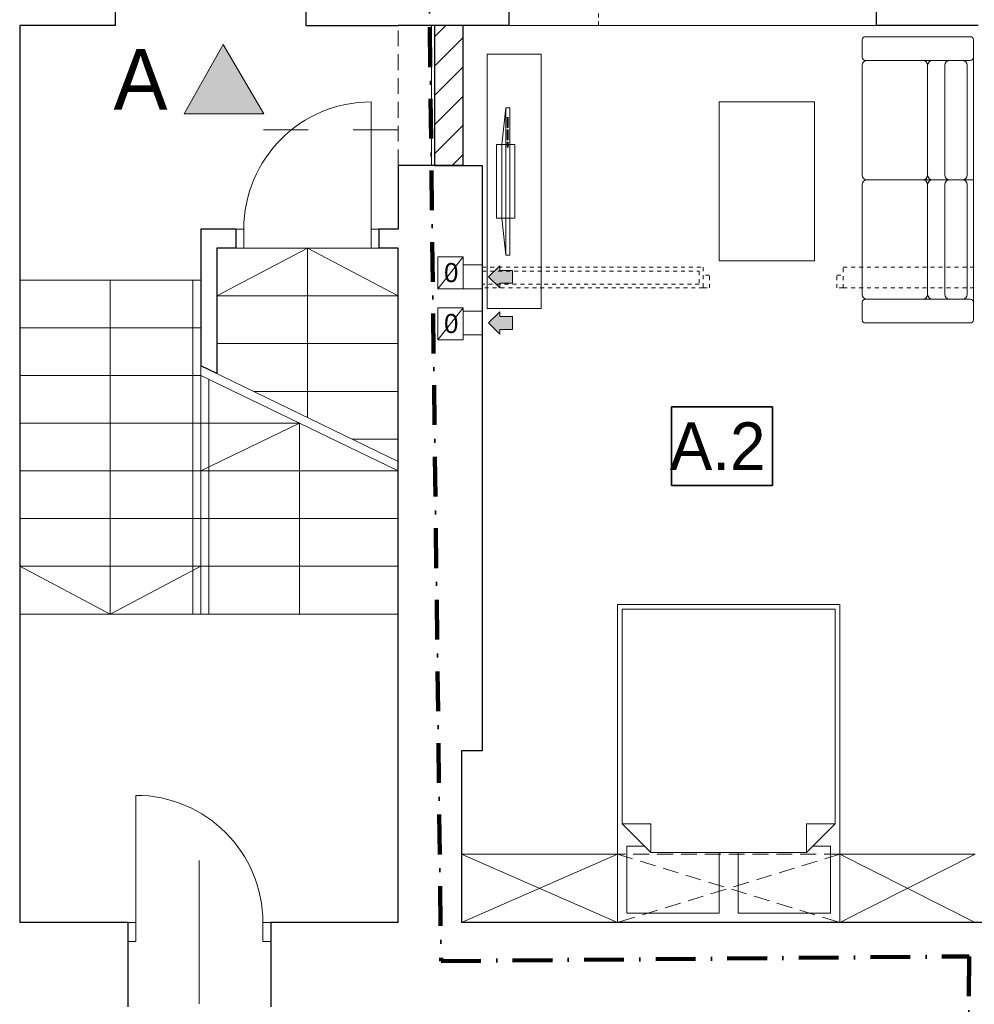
# Model space of a CAD drawing. Extents: x -220425 to -93252, y -20065 to 80294.
# Tile 78 of 103: x -129702 to -123697, y -3929 to 2262. Entities that reach past the tile are written whole.
import ezdxf

# ---------------------------------------------------------------- set-up
doc = ezdxf.new("R2010")
doc.units = 0
doc.header["$MEASUREMENT"] = 0
for name, pattern in [('Dashed', [564.444447, 282.222223, -282.222223]), ('Hidden Line', [50, 25, -25]), ('Krawędzie ukryte', [150, 100, -50]), ('Kreski i kropki', [450, 250, -100, 0, -100])]:
    doc.linetypes.add(name, pattern=pattern)
for name, color, linetype, lineweight in [('Arch kominy_Nr_Pióra__1', 7, 'Continuous', 25), ('Arch kominy_Nr_Pióra__10', 134, 'Continuous', 18), ('Arch kominy_Nr_Pióra__21', 7, 'Continuous', 9), ('Arch opisy_Nr_Pióra__21', 7, 'Continuous', 9), ('Arch ściany nośne_Nr_Pióra__21', 7, 'Continuous', 9), ('Arch ściany nośne_Nr_Pióra__27', 7, 'Continuous', 30), ('INWENT KONST. DREWNIANA_Nr_Pióra__20', 1, 'Continuous', 100), ('INWENT OPISY_Nr_Pióra__21', 7, 'Continuous', 9), ('INWENT OPISY_Nr_Pióra__41', 7, 'Continuous', 15), ('INWENT. DRZWI_Nr_Pióra__101', 8, 'Continuous', 13), ('INWENT. DRZWI_Nr_Pióra__5', 7, 'Continuous', 13), ('INWENT.ŚCIANY_Nr_Pióra__1', 7, 'Continuous', 25), ('INWENT.ŚCIANY_Nr_Pióra__101', 8, 'Continuous', 13), ('INWENT.ŚCIANY_Nr_Pióra__5', 7, 'Continuous', 13), ('Istniejące kominy_Nr_Pióra__5', 7, 'Continuous', 13), ('Istniejące schody_Nr_Pióra__5', 7, 'Continuous', 13), ('PODKŁAD', 252, 'Continuous', 35)]:
    doc.layers.add(name, color=color, linetype=linetype, lineweight=lineweight)
doc.layers.add('Arch okna_Nr_Pióra__4', color=7, linetype='Continuous', lineweight=9, true_color=0x029e21)
doc.layers.add('Arch wyposazenie_Nr_Pióra__9', color=7, linetype='Continuous', lineweight=13, true_color=0x3dad99)
doc.styles.add('GENERATED_STYLE_4', font='txt')
doc.styles.add('GENERATED_STYLE_6', font='txt')

# ---------------------------------------------------------------- blocks, each defined once
blk = doc.blocks.new('parter')
at = {"layer": 'Arch ściany nośne_Nr_Pióra__21', "linetype": 'Continuous'}
h = blk.add_hatch(dxfattribs=at)
h.set_pattern_fill('Common_Brick', color=252, style=0, pattern_type=2)
h.set_pattern_definition([(45, (0, 0), (-91.92388, 91.92388), [])])
h.paths.add_polyline_path([(-190772.4, 1344.9), (-190772.4, 2224.9), (-190952.4, 2224.9), (-190952.4, 1344.9)], flags=0)
at = {"color": 252}
for p, q in [((-189462.1, -667.1), (-189462.1, -172.9)), ((-189462.1, -172.9), (-188826.8, -172.9)), ((-188826.8, -172.9), (-188826.8, -667.1)), ((-188826.8, -667.1), (-189462.1, -667.1))]:
    blk.add_line(p, q, dxfattribs=at)
at = {"layer": 'Arch kominy_Nr_Pióra__1', "color": 252, "linetype": 'Continuous'}
for points in [[(-190542.4, 574.9), (-190612.4, 644.9), (-190542.4, 714.9)], [(-190462.4, 604.9), (-190542.4, 684.9), (-190462.4, 684.9)], [(-190542.4, 604.9), (-190542.4, 684.9), (-190462.4, 604.9)], [(-190542.4, 284.9), (-190612.4, 354.9), (-190542.4, 424.9)], [(-190462.4, 314.9), (-190542.4, 394.9), (-190462.4, 394.9)], [(-190542.4, 314.9), (-190542.4, 394.9), (-190462.4, 314.9)]]:
    blk.add_solid(points, dxfattribs=at)
at = {"layer": 'Arch kominy_Nr_Pióra__21', "color": 252, "linetype": 'Continuous'}
for p, q in [((-190772.4, 719.9), (-190652.4, 719.9)), ((-190652.4, 719.9), (-190652.4, 569.9)), ((-190542.4, 714.9), (-190612.4, 644.9)), ((-190542.4, 684.9), (-190542.4, 714.9)), ((-190462.4, 684.9), (-190542.4, 684.9)), ((-190462.4, 684.9), (-190462.4, 604.9)), ((-190612.4, 644.9), (-190542.4, 574.9)), ((-190772.4, 569.9), (-190652.4, 569.9)), ((-190462.4, 604.9), (-190542.4, 604.9)), ((-190542.4, 604.9), (-190542.4, 574.9)), ((-190772.4, 429.9), (-190652.4, 429.9)), ((-190652.4, 429.9), (-190652.4, 279.9)), ((-190542.4, 424.9), (-190612.4, 354.9)), ((-190542.4, 394.9), (-190542.4, 424.9)), ((-190462.4, 394.9), (-190542.4, 394.9)), ((-190462.4, 394.9), (-190462.4, 314.9)), ((-190612.4, 354.9), (-190542.4, 284.9)), ((-190462.4, 314.9), (-190542.4, 314.9)), ((-190542.4, 314.9), (-190542.4, 284.9)), ((-190772.4, 279.9), (-190652.4, 279.9))]:
    blk.add_line(p, q, dxfattribs=at)
at = {"layer": 'Arch okna_Nr_Pióra__4', "color": 252, "linetype": 'Continuous'}
blk.add_line((-190482.4, 2224.9), (-188172.4, 2224.9), dxfattribs=at)
at = {"layer": 'Arch opisy_Nr_Pióra__21', "color": 252, "linetype": 'Continuous'}
for p, q in [((-189462.1, -667.1), (-189462.1, -172.9)), ((-189462.1, -172.9), (-188826.8, -172.9)), ((-188826.8, -172.9), (-188826.8, -667.1)), ((-188826.8, -667.1), (-189462.1, -667.1))]:
    blk.add_line(p, q, dxfattribs=at)
at = {"layer": 'Arch wyposazenie_Nr_Pióra__9', "color": 252, "linetype": 'Continuous'}
for p, q in [((-188262.4, 2024.9), (-188262.4, 2134.9)), ((-188242.4, 2154.9), (-187582.4, 2154.9)), ((-187562.4, 2134.9), (-187562.4, 2024.9)), ((-190622.4, 2044.9), (-190282.4, 2044.9)), ((-190622.4, 444.9), (-190622.4, 2044.9)), ((-190282.4, 2044.9), (-190282.4, 444.9)), ((-187582.4, 2004.9), (-188242.4, 2004.9)), ((-188232.4, 2004.9), (-187881, 2004.9)), ((-187632.4, 2004.9), (-187821, 2004.9)), ((-187562.4, 2024.9), (-187562.4, 1254.9)), ((-188262.4, 1284.9), (-188262.4, 1974.9)), ((-187851, 1974.9), (-187851, 1284.9)), ((-187851, 1974.9), (-187851, 1284.9)), ((-187742.4, 1974.9), (-187742.4, 1284.9)), ((-187602.4, 1284.9), (-187602.4, 1974.9)), ((-188562.4, 1744.9), (-189162.4, 1744.9)), ((-189162.4, 1744.9), (-189162.4, 744.9)), ((-188562.4, 744.9), (-188562.4, 1744.9)), ((-190504.5, 1707.6), (-190529.5, 1476.2)), ((-190479.5, 1707.6), (-190504.5, 1707.6)), ((-190504.5, 782.1), (-190504.5, 1707.6)), ((-190479.5, 782.1), (-190479.5, 1707.6)), ((-190495.8, 1584.2), (-190495.8, 1645.9)), ((-190495.8, 1645.9), (-190489.5, 1645.9)), ((-190489.5, 1645.9), (-190489.5, 1584.2)), ((-190489.5, 1584.2), (-190495.8, 1584.2)), ((-190495.8, 1568.8), (-190489.5, 1568.8)), ((-190495.8, 1507.1), (-190495.8, 1568.8)), ((-190489.5, 1568.8), (-190489.5, 1507.1)), ((-190489.5, 1507.1), (-190495.8, 1507.1)), ((-190495.8, 1491.7), (-190489.5, 1491.7)), ((-190495.8, 1460.8), (-190495.8, 1491.7)), ((-190489.5, 1491.7), (-190489.5, 1460.8)), ((-190562.4, 1476.2), (-190562.4, 1013.5)), ((-190446.7, 1476.2), (-190562.4, 1476.2)), ((-190529.5, 1476.2), (-190529.5, 1013.5)), ((-190489.5, 1460.8), (-190495.8, 1460.8)), ((-190446.7, 1013.5), (-190446.7, 1476.2)), ((-187881, 1254.9), (-188232.4, 1254.9)), ((-187881, 1254.9), (-188232.4, 1254.9)), ((-187821, 1254.9), (-187881, 1254.9)), ((-187821, 1254.9), (-187881, 1254.9)), ((-187821, 1254.9), (-187632.4, 1254.9)), ((-187821, 1254.9), (-187632.4, 1254.9)), ((-187562.4, 1254.9), (-187632.4, 1254.9)), ((-187562.4, 1254.9), (-187632.4, 1254.9)), ((-187562.4, 484.9), (-187562.4, 1254.9)), ((-188262.4, 1224.9), (-188262.4, 534.9)), ((-187851, 534.9), (-187851, 1224.9)), ((-187851, 534.9), (-187851, 1224.9)), ((-187742.4, 534.9), (-187742.4, 1224.9)), ((-187602.4, 1224.9), (-187602.4, 534.9)), ((-190562.4, 1013.5), (-190446.7, 1013.5)), ((-190529.5, 1013.5), (-190504.5, 782.1)), ((-190504.5, 782.1), (-190479.5, 782.1)), ((-189162.4, 744.9), (-188562.4, 744.9)), ((-187582.4, 504.9), (-188242.4, 504.9)), ((-188232.4, 504.9), (-187881, 504.9)), ((-187632.4, 504.9), (-187821, 504.9)), ((-190282.4, 444.9), (-190622.4, 444.9)), ((-188262.4, 484.9), (-188262.4, 374.9)), ((-187562.4, 374.9), (-187562.4, 484.9)), ((-188242.4, 354.9), (-187582.4, 354.9)), ((-188402.4, -1415.1), (-189802.4, -1415.1)), ((-189802.4, -1415.1), (-189802.4, -3415.1)), ((-188402.4, -3415.1), (-188402.4, -1415.1)), ((-189102.4, -1445.1), (-189772.4, -1445.1)), ((-189772.4, -1445.1), (-189772.4, -2795.1)), ((-188432.4, -1445.1), (-189102.4, -1445.1)), ((-188432.4, -2795.1), (-188432.4, -1445.1)), ((-189772.4, -2795.1), (-189592.4, -2975.1)), ((-189772.4, -2795.1), (-189592.4, -2795.1)), ((-189592.4, -2975.1), (-189592.4, -2795.1)), ((-188432.4, -2795.1), (-188612.4, -2795.1)), ((-188612.4, -2975.1), (-188432.4, -2795.1)), ((-188612.4, -2975.1), (-188612.4, -2795.1)), ((-189632.4, -2935.1), (-189742.4, -2935.1)), ((-189742.4, -2935.1), (-189742.4, -3355.1)), ((-189592.4, -2975.1), (-189632.4, -2935.1)), ((-188572.4, -2935.1), (-188612.4, -2975.1)), ((-188462.4, -2935.1), (-188572.4, -2935.1)), ((-188462.4, -3355.1), (-188462.4, -2935.1)), ((-189802.4, -2985.1), (-190782.4, -2985.1)), ((-190782.4, -2985.1), (-189802.4, -3415.1)), ((-189802.4, -2985.1), (-190782.4, -3415.1)), ((-189592.4, -2975.1), (-189102.4, -2975.1)), ((-189162.4, -2975.1), (-189592.4, -2975.1)), ((-189162.4, -3355.1), (-189162.4, -2975.1)), ((-189102.4, -2975.1), (-188612.4, -2975.1)), ((-189042.4, -2975.1), (-189042.4, -3355.1)), ((-188612.4, -2975.1), (-189042.4, -2975.1)), ((-188402.4, -2985.1), (-187552.4, -3415.1)), ((-187552.4, -2985.1), (-188402.4, -3415.1)), ((-187552.4, -2985.1), (-188402.4, -2985.1)), ((-189742.4, -3355.1), (-189162.4, -3355.1)), ((-189042.4, -3355.1), (-188462.4, -3355.1)), ((-188402.4, -3415.1), (-189802.4, -3415.1))]:
    blk.add_line(p, q, dxfattribs=at)
at = {"layer": 'Arch wyposazenie_Nr_Pióra__9', "color": 252, "linetype": 'Krawędzie ukryte'}
for p, q in [((-188402.4, -2985.1), (-189802.4, -2985.1)), ((-188402.4, -2985.1), (-189802.4, -3415.1)), ((-189802.4, -2985.1), (-188402.4, -3415.1))]:
    blk.add_line(p, q, dxfattribs=at)
at = {"layer": 'Arch wyposazenie_Nr_Pióra__9', "color": 252, "linetype": 'Continuous'}
for centre, radius, start, end in [((-188242.4, 2134.9), 20, 90, 180), ((-187582.4, 2134.9), 20, 0, 90), ((-188242.4, 2024.9), 20, 180, 270), ((-188232.4, 1974.9), 30, 90, 180), ((-187881, 1974.9), 30, 0, 90), ((-187821, 1974.9), 30, 90, 180), ((-187712.4, 1974.9), 30, 90, 180), ((-187632.4, 1974.9), 30, 0, 90), ((-187582.4, 2024.9), 20, 270, 0), ((-188232.4, 1284.9), 30, 180, 270), ((-188232.4, 1224.9), 30, 90, 180), ((-187881, 1284.9), 30, 270, 0), ((-187881, 1224.9), 30, 0, 90), ((-187821, 1284.9), 30, 180, 270), ((-187821, 1224.9), 30, 90, 180), ((-187712.4, 1284.9), 30, 180, 270), ((-187712.4, 1224.9), 30, 90, 180), ((-187632.4, 1284.9), 30, 270, 0), ((-187632.4, 1224.9), 30, 0, 90), ((-188232.4, 534.9), 30, 180, 270), ((-188242.4, 484.9), 20, 90, 180), ((-187881, 534.9), 30, 270, 0), ((-187821, 534.9), 30, 180, 270), ((-187712.4, 534.9), 30, 180, 270), ((-187632.4, 534.9), 30, 270, 0), ((-187582.4, 484.9), 20, 0, 90), ((-188242.4, 374.9), 20, 180, 270), ((-187582.4, 374.9), 20, 270, 0)]:
    blk.add_arc(centre, radius, start, end, dxfattribs=at)
at = {"layer": 'Arch ściany nośne_Nr_Pióra__27', "color": 252, "linetype": 'Continuous'}
for p, q in [((-190952.4, 2224.9), (-190952.4, 1344.9)), ((-190772.4, 2224.9), (-190952.4, 2224.9)), ((-190772.4, 1344.9), (-190772.4, 2224.9)), ((-190952.4, 1344.9), (-190772.4, 1344.9))]:
    blk.add_line(p, q, dxfattribs=at)
at = {"layer": 'INWENT KONST. DREWNIANA_Nr_Pióra__20', "color": 252, "linetype": 'Kreski i kropki'}
for p, q in [((-190988.7, 2664.3), (-190911.7, -3657.5)), ((-190911.7, -3657.5), (-187590.4, -3627.7)), ((-187590.4, -3627.7), (-187601.8, -9993))]:
    blk.add_line(p, q, dxfattribs=at)
at = {"layer": 'INWENT OPISY_Nr_Pióra__21', "color": 252, "linetype": 'Continuous'}
for points in [[(-192282.4, 1669.9), (-192526.7, 1669.9), (-192282.4, 2106.1)], [(-192282.4, 1669.9), (-192282.4, 2106.1), (-192026.7, 1669.9)]]:
    blk.add_solid(points, dxfattribs=at)
at = {"layer": 'INWENT OPISY_Nr_Pióra__41', "color": 252, "linetype": 'Continuous'}
for p, q in [((-192526.7, 1669.9), (-192282.4, 2106.1)), ((-192282.4, 2106.1), (-192026.7, 1669.9)), ((-192526.7, 1669.9), (-192026.7, 1669.9))]:
    blk.add_line(p, q, dxfattribs=at)
at = {"layer": 'INWENT OPISY_Nr_Pióra__41', "color": 252, "linetype": 'Dashed'}
blk.add_line((-191182.4, 1569.9), (-192282.4, 1569.9), dxfattribs=at)
at = {"layer": 'INWENT. DRZWI_Nr_Pióra__101', "color": 252, "linetype": 'Hidden Line'}
for p, q in [((-189222.4, 654.9), (-189262.4, 654.9)), ((-189222.4, 574.9), (-189222.4, 654.9)), ((-188422.4, 654.9), (-188382.4, 654.9)), ((-188422.4, 574.9), (-188422.4, 654.9)), ((-189262.4, 574.9), (-189222.4, 574.9)), ((-188382.4, 574.9), (-188422.4, 574.9))]:
    blk.add_line(p, q, dxfattribs=at)
at = {"layer": 'INWENT. DRZWI_Nr_Pióra__5', "color": 252, "linetype": 'Continuous'}
for p, q in [((-190972.4, 2224.9), (-190972.4, 1344.9)), ((-191352.4, 1744.9), (-191352.4, 944.9)), ((-192202.4, 944.9), (-192152.4, 944.9)), ((-192152.4, 944.9), (-192152.4, 824.9)), ((-191302.4, 944.9), (-191352.4, 944.9)), ((-191352.4, 944.9), (-191352.4, 824.9)), ((-192152.4, 824.9), (-192202.4, 824.9)), ((-191352.4, 824.9), (-191302.4, 824.9)), ((-192832.4, -2615.1), (-192832.4, -3415.1)), ((-192432.4, -3025.1), (-192432.4, -3925.1)), ((-192882.4, -3415.1), (-192832.4, -3415.1)), ((-192832.4, -3415.1), (-192832.4, -3535.1)), ((-191982.4, -3415.1), (-192032.4, -3415.1)), ((-192032.4, -3415.1), (-192032.4, -3535.1)), ((-192832.4, -3535.1), (-192882.4, -3535.1)), ((-192032.4, -3535.1), (-191982.4, -3535.1))]:
    blk.add_line(p, q, dxfattribs=at)
for centre, start, end in [((-191352.4, 944.9), 90, 180), ((-192832.4, -3415.1), 0, 90)]:
    blk.add_arc(centre, 800, start, end, dxfattribs=at)
at = {"layer": 'INWENT.ŚCIANY_Nr_Pióra__1', "color": 252, "linetype": 'Continuous'}
for p, q in [((-192962.4, 2644.9), (-192962.4, 2224.9)), ((-191762.4, 2644.9), (-191762.4, 2224.9)), ((-190482.4, 2224.9), (-190482.4, 2644.9)), ((-188172.4, 2224.9), (-188172.4, 2644.9)), ((-193562.4, 2224.9), (-193562.4, -3415.1)), ((-192962.4, 2224.9), (-193562.4, 2224.9)), ((-191762.4, 2224.9), (-191182.4, 2224.9)), ((-190772.4, 2224.9), (-191182.4, 2224.9)), ((-190482.4, 2224.9), (-190772.4, 2224.9)), ((-187532.4, 2224.9), (-188172.4, 2224.9)), ((-191182.4, 1344.9), (-191182.4, 944.9)), ((-190772.4, 1344.9), (-191182.4, 1344.9)), ((-190772.4, 1344.9), (-190652.4, 1344.9)), ((-190652.4, 1344.9), (-190652.4, -2335.1)), ((-192422.4, 944.9), (-192422.4, 84.9)), ((-192202.4, 944.9), (-192422.4, 944.9)), ((-192202.4, 944.9), (-192202.4, 824.9)), ((-191182.4, 944.9), (-191302.4, 944.9)), ((-191302.4, 944.9), (-191302.4, 824.9)), ((-192322.4, 824.9), (-192322.4, 36.5)), ((-192202.4, 824.9), (-192322.4, 824.9)), ((-191182.4, 824.9), (-191302.4, 824.9)), ((-191182.4, -3415.1), (-191182.4, 824.9)), ((-192322.4, 36.5), (-192422.4, 84.9)), ((-190782.4, -2335.1), (-190782.4, -3415.1)), ((-190652.4, -2335.1), (-190782.4, -2335.1)), ((-192882.4, -3415.1), (-193562.4, -3415.1)), ((-192882.4, -3415.1), (-192882.4, -3945.1)), ((-191982.4, -3415.1), (-191982.4, -3945.1)), ((-191182.4, -3415.1), (-191982.4, -3415.1)), ((-187372.4, -3415.1), (-190782.4, -3415.1))]:
    blk.add_line(p, q, dxfattribs=at)
at = {"layer": 'INWENT.ŚCIANY_Nr_Pióra__101', "color": 252, "linetype": 'Hidden Line'}
for p, q in [((-189922.4, 2224.9), (-189922.4, 2644.9)), ((-189922.4, 2224.9), (-190482.4, 2224.9)), ((-190652.4, 704.9), (-189262.4, 704.9)), ((-189262.4, 704.9), (-189262.4, 574.9)), ((-188382.4, 704.9), (-187532.4, 704.9)), ((-188382.4, 574.9), (-188382.4, 704.9)), ((-190652.4, 679.9), (-189287.4, 679.9)), ((-189287.4, 679.9), (-189287.4, 599.9)), ((-189287.4, 599.9), (-190652.4, 599.9)), ((-189262.4, 574.9), (-190652.4, 574.9)), ((-188382.4, 574.9), (-187532.4, 574.9))]:
    blk.add_line(p, q, dxfattribs=at)
at = {"layer": 'INWENT.ŚCIANY_Nr_Pióra__5', "color": 252, "linetype": 'Krawędzie ukryte'}
for p, q in [((-191182.4, 1344.9), (-191182.4, 2224.9)), ((-190772.4, 1344.9), (-190772.4, 2224.9))]:
    blk.add_line(p, q, dxfattribs=at)
at = {"layer": 'Istniejące kominy_Nr_Pióra__5', "color": 252, "linetype": 'Continuous'}
for p, q in [((-190932.4, 769.9), (-190772.4, 769.9)), ((-190932.4, 569.9), (-190932.4, 769.9)), ((-190932.4, 569.9), (-190772.4, 769.9)), ((-190772.4, 569.9), (-190772.4, 769.9)), ((-190772.4, 719.9), (-190652.4, 719.9)), ((-190932.4, 569.9), (-190772.4, 569.9)), ((-190772.4, 569.9), (-190652.4, 569.9)), ((-190932.4, 449.9), (-190772.4, 449.9)), ((-190932.4, 249.9), (-190932.4, 449.9)), ((-190932.4, 249.9), (-190772.4, 449.9)), ((-190772.4, 249.9), (-190772.4, 449.9)), ((-190772.4, 429.9), (-190652.4, 429.9)), ((-190932.4, 249.9), (-190772.4, 249.9)), ((-190772.4, 279.9), (-190652.4, 279.9))]:
    blk.add_line(p, q, dxfattribs=at)
at = {"layer": 'Istniejące schody_Nr_Pióra__5', "color": 252, "linetype": 'Continuous'}
for p, q in [((-191182.4, 824.9), (-192322.4, 824.9)), ((-191752.4, 824.9), (-192322.4, 524.9)), ((-191752.4, -239.3), (-191752.4, 824.9)), ((-191752.4, 824.9), (-191182.4, 524.9)), ((-192422.4, 624.9), (-193562.4, 624.9)), ((-192992.4, 624.9), (-192992.4, -1475.1)), ((-192472.4, -1475.1), (-192472.4, 624.9)), ((-192422.4, -1475.1), (-192422.4, 624.9)), ((-191182.4, 524.9), (-192322.4, 524.9)), ((-192422.4, 324.9), (-193562.4, 324.9)), ((-191182.4, 224.9), (-192322.4, 224.9)), ((-192422.4, 84.9), (-191182.4, -515.1)), ((-192422.4, 24.9), (-193562.4, 24.9)), ((-192422.4, 24.9), (-191182.4, -575.1)), ((-192372.4, -1475.1), (-192372.4, 0.7)), ((-191182.4, -75.1), (-192091.7, -75.1)), ((-192422.4, -275.1), (-193562.4, -275.1)), ((-191802.4, -275.1), (-192422.4, -575.1)), ((-191802.4, -275.1), (-192422.4, -275.1)), ((-191802.4, -1475.1), (-191802.4, -275.1)), ((-191182.4, -375.1), (-191471.7, -375.1)), ((-192422.4, -575.1), (-193562.4, -575.1)), ((-191182.4, -575.1), (-192422.4, -575.1)), ((-192422.4, -875.1), (-193562.4, -875.1)), ((-191182.4, -875.1), (-192422.4, -875.1)), ((-192422.4, -1175.1), (-193562.4, -1175.1)), ((-192992.4, -1475.1), (-193562.4, -1175.1)), ((-192992.4, -1475.1), (-192422.4, -1175.1)), ((-191182.4, -1175.1), (-192422.4, -1175.1)), ((-192422.4, -1475.1), (-193562.4, -1475.1)), ((-191182.4, -1475.1), (-192422.4, -1475.1))]:
    blk.add_line(p, q, dxfattribs=at)
at = {"layer": 'Arch kominy_Nr_Pióra__10', "color": 252, "linetype": 'Continuous', "style": 'GENERATED_STYLE_6'}
for p in [(-190892.4, 611.7), (-190892.4, 291.7)]:
    blk.add_text('0', height=120, dxfattribs=at).set_placement(p)
at = {"layer": 'Arch opisy_Nr_Pióra__21', "color": 252, "linetype": 'Continuous', "style": 'GENERATED_STYLE_4'}
blk.add_text('A.2', height=300, dxfattribs=at).set_placement((-189473, -570))
at = {"layer": 'INWENT OPISY_Nr_Pióra__21', "color": 252, "linetype": 'Continuous', "style": 'GENERATED_STYLE_6'}
blk.add_text('A', height=380, dxfattribs=at).set_placement((-192971.5, 1696.9))

msp = doc.modelspace()

# ---------------------------------------------------------------- block references
at = {"layer": 'PODKŁAD'}
msp.add_blockref('parter', (63860.6, 0), dxfattribs=at)
msp.add_blockref('parter', (63860.6, 0), dxfattribs=at)

doc.saveas('drawing.dxf')
